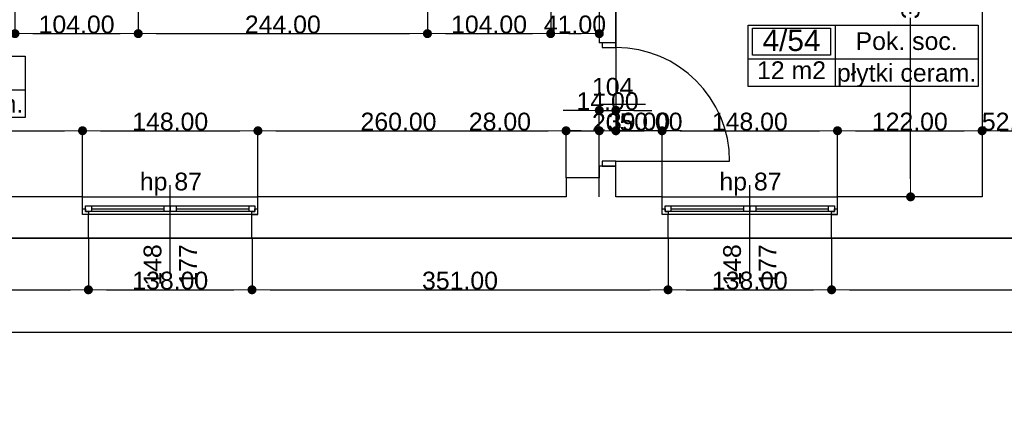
# Model space of a CAD drawing. Header units: millimetres. Extents: x -175445 to -20415, y -559200 to 231527.
# Tile 120 of 256: x -94558 to -86251, y -180731 to -177475. Entities that reach past the tile are written whole.
import ezdxf
from ezdxf.enums import TextEntityAlignment as Align

# ---------------------------------------------------------------- set-up
doc = ezdxf.new("R2010")
doc.units = ezdxf.units.MM
doc.header["$MEASUREMENT"] = 0
for name, color, linetype in [('Drzwi', 7, 'Continuous'), ('Obiekt', 7, 'Continuous'), ('Okno', 7, 'Continuous'), ('Strefa', 7, 'Continuous'), ('Strop', 7, 'Continuous'), ('Słup', 7, 'Continuous'), ('Wymiary', 63, 'Continuous'), ('Ściana', 7, 'Continuous')]:
    doc.layers.add(name, color=color, linetype=linetype)
doc.styles.add('Arial', font='txt')
doc.dimstyles.new('GENERATED_STYLE__1', dxfattribs={"dimtxt": 150, "dimasz": 152, "dimexe": 0.18, "dimexo": 0, "dimgap": 0.09, "dimtad": 1, "dimtih": 1, "dimtoh": 1, "dimlfac": 0.1, "dimzin": 0, "dimdsep": 46, "dimtxsty": 'Arial', "dimblk": 'ARROWHEAD_11', "dimblk1": 'ARROWHEAD_11', "dimblk2": 'ARROWHEAD_11', "dimcen": 0.09, "dimclrd": 114, "dimclre": 114, "dimclrt": 114, "dimazin": 0, "dimtfac": 1, "dimtdec": 4, "dimtmove": 0, "dimatfit": 3, "dimfxl": 1, "dimtolj": 1, "dimtzin": 0, "dimarcsym": 0})
doc.dimstyles.new('GENERATED_STYLE__2', dxfattribs={"dimtxt": 150, "dimasz": 152, "dimexe": 0.18, "dimexo": 0, "dimgap": 0.09, "dimtad": 1, "dimlfac": 0.1, "dimzin": 0, "dimdsep": 46, "dimtxsty": 'Arial', "dimblk": 'ARROWHEAD_11', "dimblk1": 'ARROWHEAD_11', "dimblk2": 'ARROWHEAD_11', "dimcen": 0.09, "dimclrd": 114, "dimclre": 114, "dimclrt": 114, "dimazin": 0, "dimtfac": 1, "dimtdec": 4, "dimtmove": 0, "dimatfit": 3, "dimfxl": 1, "dimtolj": 1, "dimtzin": 0, "dimarcsym": 0})

# ---------------------------------------------------------------- blocks, each defined once
blk = doc.blocks.new('Korytarz_4_47_47', base_point=(-95719.8, 17303.7))
at = {"layer": 'Strefa'}
for p, q in [((-96498.9, 17586.5), (-94511.7, 17586.5)), ((-96498.9, 17068), (-96498.9, 17586.5)), ((-96459.9, 17560.6), (-95758.8, 17560.6)), ((-96459.9, 17334.3), (-96459.9, 17560.6)), ((-95758.8, 17560.6), (-95758.8, 17334.3)), ((-95719.8, 17586.5), (-95719.8, 17068)), ((-94511.7, 17586.5), (-94511.7, 17068)), ((-96498.9, 17303.7), (-94511.7, 17303.7)), ((-95758.8, 17334.3), (-96459.9, 17334.3)), ((-94511.7, 17068), (-96498.9, 17068))]:
    blk.add_line(p, q, dxfattribs=at)
at = {"layer": 'Strefa', "style": 'Arial'}
for tag, height, p in [('ROOM_NUMBER', 180, (-96109.3, 17458.6)), ('ROOM_NAME', 150, (-95115.7, 17432.1)), ('ROOM_CALC_AREA', 150, (-96109.3, 17191.6)), ('floor_f', 150, (-95115.7, 17184.6))]:
    blk.add_attdef(tag, text='', height=height, dxfattribs=at).set_placement(p, align=Align.MIDDLE_CENTER)
blk = doc.blocks.new('Pok. soc._4_54_54', base_point=(-87679, 17565.7))
at = {"layer": 'Strefa'}
for p, q in [((-88413.1, 17848.6), (-86470.9, 17848.6)), ((-88413.1, 17330), (-88413.1, 17848.6)), ((-88376.4, 17822.7), (-87715.7, 17822.7)), ((-88376.4, 17596.4), (-88376.4, 17822.7)), ((-87715.7, 17822.7), (-87715.7, 17596.4)), ((-87679, 17848.6), (-87679, 17330)), ((-86470.9, 17848.6), (-86470.9, 17330)), ((-88413.1, 17565.7), (-86470.9, 17565.7)), ((-87715.7, 17596.4), (-88376.4, 17596.4)), ((-86470.9, 17330), (-88413.1, 17330))]:
    blk.add_line(p, q, dxfattribs=at)
at = {"layer": 'Strefa', "style": 'Arial'}
for tag, height, p in [('ROOM_NUMBER', 180, (-88046, 17720.7)), ('ROOM_NAME', 150, (-87074.9, 17714.6)), ('ROOM_CALC_AREA', 150, (-88046, 17468.2)), ('floor_f', 150, (-87074.9, 17446.6))]:
    blk.add_attdef(tag, text='', height=height, dxfattribs=at).set_placement(p, align=Align.MIDDLE_CENTER)
blk = doc.blocks.new('ARROWHEAD_11')
at = {"color": 0, "linetype": 'Continuous', "lineweight": 0}
blk.add_line((0, 0), (-1, 0), dxfattribs=at)
at = {"color": 0, "linetype": 'Continuous', "lineweight": 0, "const_width": 0.25, "flags": 128}
blk.add_lwpolyline([(-0.125, 0, 1), (0.125, 0, 1)], format="xyb", close=True, dxfattribs=at)
blk = doc.blocks.new('*D1128')
at = {"layer": 'Defpoints', "color": 0}
for p in [(-94028, -178412.8), (-96098, -178650.6), (-94028, -178970.6)]:
    blk.add_point(p, dxfattribs=at)
at = {"layer": 'Wymiary', "color": 114, "lineweight": -2}
for p, q in [((-96098, -178650.6), (-96098, -178412.6)), ((-95946, -178412.8), (-94180, -178412.8)), ((-94028, -178970.6), (-94028, -178412.6))]:
    blk.add_line(p, q, dxfattribs=at)
at = {"layer": 'Wymiary', "color": 114, "lineweight": -2, "xscale": 152, "yscale": 152, "zscale": 152, "rotation": 180}
blk.add_blockref('ARROWHEAD_11', (-96098, -178412.8), dxfattribs=at)
at = {"layer": 'Wymiary', "color": 114, "lineweight": -2, "xscale": 152, "yscale": 152, "zscale": 152}
blk.add_blockref('ARROWHEAD_11', (-94028, -178412.8), dxfattribs=at)
at = {"layer": 'Wymiary', "color": 114, "lineweight": 13, "insert": (-95063, -178336.1), "char_height": 150, "attachment_point": 5, "style": 'Arial'}
blk.add_mtext('\\A1;207.00', dxfattribs=at)
blk = doc.blocks.new('*D1129')
at = {"layer": 'Defpoints', "color": 0}
for p in [(-92548, -178412.8), (-94028, -178970.6), (-92548, -178970.6)]:
    blk.add_point(p, dxfattribs=at)
at = {"layer": 'Wymiary', "color": 114, "lineweight": -2}
for p, q in [((-94028, -178970.6), (-94028, -178412.6)), ((-93876, -178412.8), (-92700, -178412.8)), ((-92548, -178970.6), (-92548, -178412.6))]:
    blk.add_line(p, q, dxfattribs=at)
at = {"layer": 'Wymiary', "color": 114, "lineweight": -2, "xscale": 152, "yscale": 152, "zscale": 152, "rotation": 180}
blk.add_blockref('ARROWHEAD_11', (-94028, -178412.8), dxfattribs=at)
at = {"layer": 'Wymiary', "color": 114, "lineweight": -2, "xscale": 152, "yscale": 152, "zscale": 152}
blk.add_blockref('ARROWHEAD_11', (-92548, -178412.8), dxfattribs=at)
at = {"layer": 'Wymiary', "color": 114, "lineweight": 13, "insert": (-93288, -178336.1), "char_height": 150, "attachment_point": 5, "style": 'Arial'}
blk.add_mtext('\\A1;148.00', dxfattribs=at)
blk = doc.blocks.new('*D1130')
at = {"layer": 'Defpoints', "color": 0}
for p in [(-89948, -178412.8), (-89948, -178810.6), (-92548, -178970.6)]:
    blk.add_point(p, dxfattribs=at)
at = {"layer": 'Wymiary', "color": 114, "lineweight": -2}
for p, q in [((-92548, -178970.6), (-92548, -178412.6)), ((-92396, -178412.8), (-90100, -178412.8)), ((-89948, -178810.6), (-89948, -178412.6))]:
    blk.add_line(p, q, dxfattribs=at)
at = {"layer": 'Wymiary', "color": 114, "lineweight": -2, "xscale": 152, "yscale": 152, "zscale": 152, "rotation": 180}
blk.add_blockref('ARROWHEAD_11', (-92548, -178412.8), dxfattribs=at)
at = {"layer": 'Wymiary', "color": 114, "lineweight": -2, "xscale": 152, "yscale": 152, "zscale": 152}
blk.add_blockref('ARROWHEAD_11', (-89948, -178412.8), dxfattribs=at)
at = {"layer": 'Wymiary', "color": 114, "lineweight": 13, "insert": (-91361.8, -178336.1), "char_height": 150, "attachment_point": 5, "style": 'Arial'}
blk.add_mtext('\\A1;260.00', dxfattribs=at)
blk = doc.blocks.new('*D1131')
at = {"layer": 'Defpoints', "color": 0}
for p in [(-89668, -178412.8), (-89948, -178810.6), (-89668, -178970.6)]:
    blk.add_point(p, dxfattribs=at)
at = {"layer": 'Wymiary', "color": 114, "lineweight": -2}
for p, q in [((-90760.3, -178412.8), (-90252, -178412.8)), ((-90252, -178412.8), (-90100, -178412.8)), ((-89948, -178810.6), (-89948, -178412.6)), ((-89948, -178412.8), (-89668, -178412.8)), ((-89668, -178970.6), (-89668, -178412.6)), ((-89516, -178412.8), (-89364, -178412.8))]:
    blk.add_line(p, q, dxfattribs=at)
at = {"layer": 'Wymiary', "color": 114, "lineweight": -2, "xscale": 152, "yscale": 152, "zscale": 152}
blk.add_blockref('ARROWHEAD_11', (-89948, -178412.8), dxfattribs=at)
at = {"layer": 'Wymiary', "color": 114, "lineweight": -2, "xscale": 152, "yscale": 152, "zscale": 152, "rotation": 180}
blk.add_blockref('ARROWHEAD_11', (-89668, -178412.8), dxfattribs=at)
at = {"layer": 'Wymiary', "color": 114, "lineweight": 13, "insert": (-90506.2, -178336.1), "char_height": 150, "attachment_point": 5, "style": 'Arial'}
blk.add_mtext('\\A1;28.00', dxfattribs=at)
blk = doc.blocks.new('*D1132')
at = {"layer": 'Defpoints', "color": 0}
for p in [(-89668, -178412.8), (-89668, -178810.6), (-89668, -178970.6)]:
    blk.add_point(p, dxfattribs=at)
at = {"layer": 'Wymiary', "color": 114, "lineweight": -2}
for p, q in [((-89820, -178412.8), (-89972, -178412.8)), ((-89668, -178970.6), (-89668, -178412.6)), ((-89668, -178810.6), (-89668, -178412.6)), ((-89668, -178412.8), (-89668, -178412.8)), ((-89364, -178412.8), (-89516, -178412.8)), ((-88974.8, -178412.8), (-89364, -178412.8))]:
    blk.add_line(p, q, dxfattribs=at)
at = {"layer": 'Wymiary', "color": 114, "lineweight": -2, "xscale": 152, "yscale": 152, "zscale": 152}
blk.add_blockref('ARROWHEAD_11', (-89668, -178412.8), dxfattribs=at)
at = {"layer": 'Wymiary', "color": 114, "lineweight": -2, "xscale": 152, "yscale": 152, "zscale": 152, "rotation": 180}
blk.add_blockref('ARROWHEAD_11', (-89668, -178412.8), dxfattribs=at)
at = {"layer": 'Wymiary', "color": 114, "lineweight": 13, "insert": (-89169.4, -178336.1), "char_height": 150, "attachment_point": 5, "style": 'Arial'}
blk.add_mtext('\\A1;0.00', dxfattribs=at)
blk = doc.blocks.new('*D1133')
at = {"layer": 'Defpoints', "color": 0}
for p in [(-89528, -177035.6), (-89528, -178240.3), (-89668, -178810.6)]:
    blk.add_point(p, dxfattribs=at)
at = {"layer": 'Wymiary', "color": 114, "lineweight": -2}
for p, q in [((-89528, -177035.6), (-89528, -178240.4)), ((-89820, -178240.3), (-89972, -178240.3)), ((-89668, -178810.6), (-89668, -178240.1)), ((-89668, -178240.3), (-89528, -178240.3)), ((-89376, -178240.3), (-89224, -178240.3))]:
    blk.add_line(p, q, dxfattribs=at)
at = {"layer": 'Wymiary', "color": 114, "lineweight": -2, "xscale": 152, "yscale": 152, "zscale": 152}
blk.add_blockref('ARROWHEAD_11', (-89668, -178240.3), dxfattribs=at)
at = {"layer": 'Wymiary', "color": 114, "lineweight": -2, "xscale": 152, "yscale": 152, "zscale": 152, "rotation": 180}
blk.add_blockref('ARROWHEAD_11', (-89528, -178240.3), dxfattribs=at)
at = {"layer": 'Wymiary', "color": 114, "lineweight": 13, "insert": (-89598, -178163.6), "char_height": 150, "attachment_point": 5, "style": 'Arial'}
blk.add_mtext('\\A1;14.00', dxfattribs=at)
blk = doc.blocks.new('*D1134')
at = {"layer": 'Defpoints', "color": 0}
for p in [(-89528, -177035.6), (-89138, -178412.8), (-89138, -178970.6)]:
    blk.add_point(p, dxfattribs=at)
at = {"layer": 'Wymiary', "color": 114, "lineweight": -2}
for p, q in [((-89528, -177035.6), (-89528, -178412.9)), ((-89376, -178412.8), (-89290, -178412.8)), ((-89138, -178970.6), (-89138, -178412.6))]:
    blk.add_line(p, q, dxfattribs=at)
at = {"layer": 'Wymiary', "color": 114, "lineweight": -2, "xscale": 152, "yscale": 152, "zscale": 152, "rotation": 180}
blk.add_blockref('ARROWHEAD_11', (-89528, -178412.8), dxfattribs=at)
at = {"layer": 'Wymiary', "color": 114, "lineweight": -2, "xscale": 152, "yscale": 152, "zscale": 152}
blk.add_blockref('ARROWHEAD_11', (-89138, -178412.8), dxfattribs=at)
at = {"layer": 'Wymiary', "color": 114, "lineweight": 13, "insert": (-89333, -178336), "char_height": 150, "attachment_point": 5, "style": 'Arial'}
blk.add_mtext('\\A1;39.00', dxfattribs=at)
blk = doc.blocks.new('*D1135')
at = {"layer": 'Defpoints', "color": 0}
for p in [(-87658, -178412.8), (-89138, -178970.6), (-87658, -178970.6)]:
    blk.add_point(p, dxfattribs=at)
at = {"layer": 'Wymiary', "color": 114, "lineweight": -2}
for p, q in [((-89138, -178970.6), (-89138, -178412.6)), ((-88986, -178412.8), (-87810, -178412.8)), ((-87658, -178970.6), (-87658, -178412.6))]:
    blk.add_line(p, q, dxfattribs=at)
at = {"layer": 'Wymiary', "color": 114, "lineweight": -2, "xscale": 152, "yscale": 152, "zscale": 152, "rotation": 180}
blk.add_blockref('ARROWHEAD_11', (-89138, -178412.8), dxfattribs=at)
at = {"layer": 'Wymiary', "color": 114, "lineweight": -2, "xscale": 152, "yscale": 152, "zscale": 152}
blk.add_blockref('ARROWHEAD_11', (-87658, -178412.8), dxfattribs=at)
at = {"layer": 'Wymiary', "color": 114, "lineweight": 13, "insert": (-88398, -178336.1), "char_height": 150, "attachment_point": 5, "style": 'Arial'}
blk.add_mtext('\\A1;148.00', dxfattribs=at)
blk = doc.blocks.new('*D1136')
at = {"layer": 'Defpoints', "color": 0}
for p in [(-86438, -173485.6), (-86438, -178412.8), (-87658, -178970.6)]:
    blk.add_point(p, dxfattribs=at)
at = {"layer": 'Wymiary', "color": 114, "lineweight": -2}
for p, q in [((-86438, -173485.6), (-86438, -178412.9)), ((-87658, -178970.6), (-87658, -178412.6)), ((-87506, -178412.8), (-86590, -178412.8))]:
    blk.add_line(p, q, dxfattribs=at)
at = {"layer": 'Wymiary', "color": 114, "lineweight": -2, "xscale": 152, "yscale": 152, "zscale": 152, "rotation": 180}
blk.add_blockref('ARROWHEAD_11', (-87658, -178412.8), dxfattribs=at)
at = {"layer": 'Wymiary', "color": 114, "lineweight": -2, "xscale": 152, "yscale": 152, "zscale": 152}
blk.add_blockref('ARROWHEAD_11', (-86438, -178412.8), dxfattribs=at)
at = {"layer": 'Wymiary', "color": 114, "lineweight": 13, "insert": (-87048, -178336.1), "char_height": 150, "attachment_point": 5, "style": 'Arial'}
blk.add_mtext('\\A1;122.00', dxfattribs=at)
blk = doc.blocks.new('*D1137')
at = {"layer": 'Defpoints', "color": 0}
for p in [(-86438, -173485.6), (-85918, -173485.6), (-85918, -178412.8)]:
    blk.add_point(p, dxfattribs=at)
at = {"layer": 'Wymiary', "color": 114, "lineweight": -2}
for p, q in [((-86438, -173485.6), (-86438, -178412.9)), ((-85918, -173485.6), (-85918, -178412.9)), ((-86286, -178412.8), (-86070, -178412.8))]:
    blk.add_line(p, q, dxfattribs=at)
at = {"layer": 'Wymiary', "color": 114, "lineweight": -2, "xscale": 152, "yscale": 152, "zscale": 152, "rotation": 180}
blk.add_blockref('ARROWHEAD_11', (-86438, -178412.8), dxfattribs=at)
at = {"layer": 'Wymiary', "color": 114, "lineweight": -2, "xscale": 152, "yscale": 152, "zscale": 152}
blk.add_blockref('ARROWHEAD_11', (-85918, -178412.8), dxfattribs=at)
at = {"layer": 'Wymiary', "color": 114, "lineweight": 13, "insert": (-86178, -178336.1), "char_height": 150, "attachment_point": 5, "style": 'Arial'}
blk.add_mtext('\\A1;52.00', dxfattribs=at)
blk = doc.blocks.new('*D1397')
at = {"layer": 'Defpoints', "color": 0}
for p in [(-87041.5, -175100.6), (-86438, -175100.6), (-86438, -178970.6)]:
    blk.add_point(p, dxfattribs=at)
at = {"layer": 'Wymiary', "color": 114, "lineweight": -2}
for p, q in [((-86438, -175100.6), (-87041.7, -175100.6)), ((-87041.5, -175252.6), (-87041.5, -176838.3)), ((-87041.5, -178818.6), (-87041.5, -177460.6)), ((-86438, -178970.6), (-87041.7, -178970.6))]:
    blk.add_line(p, q, dxfattribs=at)
at = {"layer": 'Wymiary', "color": 114, "lineweight": -2, "xscale": 152, "yscale": 152, "zscale": 152}
for p, rotation in [((-87041.5, -175100.6), 90), ((-87041.5, -178970.6), 270)]:
    blk.add_blockref('ARROWHEAD_11', p, dxfattribs=dict(at, rotation=rotation))
at = {"layer": 'Wymiary', "color": 114, "lineweight": 13, "insert": (-87041.5, -177149.5), "char_height": 150, "attachment_point": 5, "rotation": 90, "style": 'Arial'}
blk.add_mtext('\\A1;387.00', dxfattribs=at)
blk = doc.blocks.new('*D1449')
at = {"layer": 'Defpoints', "color": 0}
for p in [(-94598, -177390.6), (-93558, -177390.6), (-93558, -177592.8)]:
    blk.add_point(p, dxfattribs=at)
at = {"layer": 'Wymiary', "color": 114, "lineweight": -2}
for p, q in [((-94598, -177390.6), (-94598, -177593)), ((-93558, -177390.6), (-93558, -177593)), ((-94446, -177592.8), (-93710, -177592.8))]:
    blk.add_line(p, q, dxfattribs=at)
at = {"layer": 'Wymiary', "color": 114, "lineweight": -2, "xscale": 152, "yscale": 152, "zscale": 152, "rotation": 180}
blk.add_blockref('ARROWHEAD_11', (-94598, -177592.8), dxfattribs=at)
at = {"layer": 'Wymiary', "color": 114, "lineweight": -2, "xscale": 152, "yscale": 152, "zscale": 152}
blk.add_blockref('ARROWHEAD_11', (-93558, -177592.8), dxfattribs=at)
at = {"layer": 'Wymiary', "color": 114, "lineweight": 13, "insert": (-94078, -177516.1), "char_height": 150, "attachment_point": 5, "style": 'Arial'}
blk.add_mtext('\\A1;104.00', dxfattribs=at)
blk = doc.blocks.new('*D1450')
at = {"layer": 'Defpoints', "color": 0}
for p in [(-93558, -177390.6), (-91118, -177390.6), (-91118, -177592.8)]:
    blk.add_point(p, dxfattribs=at)
at = {"layer": 'Wymiary', "color": 114, "lineweight": -2}
for p, q in [((-93558, -177390.6), (-93558, -177593)), ((-91118, -177390.6), (-91118, -177593)), ((-93406, -177592.8), (-91270, -177592.8))]:
    blk.add_line(p, q, dxfattribs=at)
at = {"layer": 'Wymiary', "color": 114, "lineweight": -2, "xscale": 152, "yscale": 152, "zscale": 152, "rotation": 180}
blk.add_blockref('ARROWHEAD_11', (-93558, -177592.8), dxfattribs=at)
at = {"layer": 'Wymiary', "color": 114, "lineweight": -2, "xscale": 152, "yscale": 152, "zscale": 152}
blk.add_blockref('ARROWHEAD_11', (-91118, -177592.8), dxfattribs=at)
at = {"layer": 'Wymiary', "color": 114, "lineweight": 13, "insert": (-92338, -177516.1), "char_height": 150, "attachment_point": 5, "style": 'Arial'}
blk.add_mtext('\\A1;244.00', dxfattribs=at)
blk = doc.blocks.new('*D1451')
at = {"layer": 'Defpoints', "color": 0}
for p in [(-91118, -177390.6), (-90078, -177390.6), (-90078, -177592.8)]:
    blk.add_point(p, dxfattribs=at)
at = {"layer": 'Wymiary', "color": 114, "lineweight": -2}
for p, q in [((-91118, -177390.6), (-91118, -177593)), ((-90078, -177390.6), (-90078, -177593)), ((-90966, -177592.8), (-90230, -177592.8))]:
    blk.add_line(p, q, dxfattribs=at)
at = {"layer": 'Wymiary', "color": 114, "lineweight": -2, "xscale": 152, "yscale": 152, "zscale": 152, "rotation": 180}
blk.add_blockref('ARROWHEAD_11', (-91118, -177592.8), dxfattribs=at)
at = {"layer": 'Wymiary', "color": 114, "lineweight": -2, "xscale": 152, "yscale": 152, "zscale": 152}
blk.add_blockref('ARROWHEAD_11', (-90078, -177592.8), dxfattribs=at)
at = {"layer": 'Wymiary', "color": 114, "lineweight": 13, "insert": (-90598, -177516.1), "char_height": 150, "attachment_point": 5, "style": 'Arial'}
blk.add_mtext('\\A1;104.00', dxfattribs=at)
blk = doc.blocks.new('*D1452')
at = {"layer": 'Defpoints', "color": 0}
for p in [(-89668, -177270.6), (-90078, -177390.6), (-89668, -177592.8)]:
    blk.add_point(p, dxfattribs=at)
at = {"layer": 'Wymiary', "color": 114, "lineweight": -2}
for p, q in [((-89668, -177270.6), (-89668, -177593)), ((-90078, -177390.6), (-90078, -177593)), ((-89926, -177592.8), (-89820, -177592.8))]:
    blk.add_line(p, q, dxfattribs=at)
at = {"layer": 'Wymiary', "color": 114, "lineweight": -2, "xscale": 152, "yscale": 152, "zscale": 152, "rotation": 180}
blk.add_blockref('ARROWHEAD_11', (-90078, -177592.8), dxfattribs=at)
at = {"layer": 'Wymiary', "color": 114, "lineweight": -2, "xscale": 152, "yscale": 152, "zscale": 152}
blk.add_blockref('ARROWHEAD_11', (-89668, -177592.8), dxfattribs=at)
at = {"layer": 'Wymiary', "color": 114, "lineweight": 13, "insert": (-89873, -177516.1), "char_height": 150, "attachment_point": 5, "style": 'Arial'}
blk.add_mtext('\\A1;41.00', dxfattribs=at)
blk = doc.blocks.new('*D1728')
at = {"layer": 'Defpoints', "color": 0}
for p in [(-93978, -179320.6), (-93978, -179755.3), (-96878, -180450.6)]:
    blk.add_point(p, dxfattribs=at)
at = {"layer": 'Wymiary', "color": 114, "lineweight": -2}
for p, q in [((-93978, -179320.6), (-93978, -179755.4)), ((-96878, -180450.6), (-96878, -179755.1)), ((-96726, -179755.3), (-94130, -179755.3))]:
    blk.add_line(p, q, dxfattribs=at)
at = {"layer": 'Wymiary', "color": 114, "lineweight": -2, "xscale": 152, "yscale": 152, "zscale": 152, "rotation": 180}
blk.add_blockref('ARROWHEAD_11', (-96878, -179755.3), dxfattribs=at)
at = {"layer": 'Wymiary', "color": 114, "lineweight": -2, "xscale": 152, "yscale": 152, "zscale": 152}
blk.add_blockref('ARROWHEAD_11', (-93978, -179755.3), dxfattribs=at)
at = {"layer": 'Wymiary', "color": 114, "lineweight": 13, "insert": (-95428, -179678.6), "char_height": 150, "attachment_point": 5, "style": 'Arial'}
blk.add_mtext('\\A1;290.00', dxfattribs=at)
blk = doc.blocks.new('*D1729')
at = {"layer": 'Defpoints', "color": 0}
for p in [(-93978, -179320.6), (-92598, -179320.6), (-92598, -179755.3)]:
    blk.add_point(p, dxfattribs=at)
at = {"layer": 'Wymiary', "color": 114, "lineweight": -2}
for p, q in [((-93978, -179320.6), (-93978, -179755.4)), ((-92598, -179320.6), (-92598, -179755.4)), ((-93826, -179755.3), (-92750, -179755.3))]:
    blk.add_line(p, q, dxfattribs=at)
at = {"layer": 'Wymiary', "color": 114, "lineweight": -2, "xscale": 152, "yscale": 152, "zscale": 152, "rotation": 180}
blk.add_blockref('ARROWHEAD_11', (-93978, -179755.3), dxfattribs=at)
at = {"layer": 'Wymiary', "color": 114, "lineweight": -2, "xscale": 152, "yscale": 152, "zscale": 152}
blk.add_blockref('ARROWHEAD_11', (-92598, -179755.3), dxfattribs=at)
at = {"layer": 'Wymiary', "color": 114, "lineweight": 13, "insert": (-93288, -179678.5), "char_height": 150, "attachment_point": 5, "style": 'Arial'}
blk.add_mtext('\\A1;138.00', dxfattribs=at)
blk = doc.blocks.new('*D1730')
at = {"layer": 'Defpoints', "color": 0}
for p in [(-92598, -179320.6), (-89088, -179320.6), (-89088, -179755.3)]:
    blk.add_point(p, dxfattribs=at)
at = {"layer": 'Wymiary', "color": 114, "lineweight": -2}
for p, q in [((-92598, -179320.6), (-92598, -179755.4)), ((-89088, -179320.6), (-89088, -179755.4)), ((-92446, -179755.3), (-89240, -179755.3))]:
    blk.add_line(p, q, dxfattribs=at)
at = {"layer": 'Wymiary', "color": 114, "lineweight": -2, "xscale": 152, "yscale": 152, "zscale": 152, "rotation": 180}
blk.add_blockref('ARROWHEAD_11', (-92598, -179755.3), dxfattribs=at)
at = {"layer": 'Wymiary', "color": 114, "lineweight": -2, "xscale": 152, "yscale": 152, "zscale": 152}
blk.add_blockref('ARROWHEAD_11', (-89088, -179755.3), dxfattribs=at)
at = {"layer": 'Wymiary', "color": 114, "lineweight": 13, "insert": (-90843, -179678.5), "char_height": 150, "attachment_point": 5, "style": 'Arial'}
blk.add_mtext('\\A1;351.00', dxfattribs=at)
blk = doc.blocks.new('*D1731')
at = {"layer": 'Defpoints', "color": 0}
for p in [(-89088, -179320.6), (-87708, -179320.6), (-87708, -179755.3)]:
    blk.add_point(p, dxfattribs=at)
at = {"layer": 'Wymiary', "color": 114, "lineweight": -2}
for p, q in [((-89088, -179320.6), (-89088, -179755.4)), ((-87708, -179320.6), (-87708, -179755.4)), ((-88936, -179755.3), (-87860, -179755.3))]:
    blk.add_line(p, q, dxfattribs=at)
at = {"layer": 'Wymiary', "color": 114, "lineweight": -2, "xscale": 152, "yscale": 152, "zscale": 152, "rotation": 180}
blk.add_blockref('ARROWHEAD_11', (-89088, -179755.3), dxfattribs=at)
at = {"layer": 'Wymiary', "color": 114, "lineweight": -2, "xscale": 152, "yscale": 152, "zscale": 152}
blk.add_blockref('ARROWHEAD_11', (-87708, -179755.3), dxfattribs=at)
at = {"layer": 'Wymiary', "color": 114, "lineweight": 13, "insert": (-88398, -179678.5), "char_height": 150, "attachment_point": 5, "style": 'Arial'}
blk.add_mtext('\\A1;138.00', dxfattribs=at)
blk = doc.blocks.new('*D1732')
at = {"layer": 'Defpoints', "color": 0}
for p in [(-87708, -179320.6), (-81278, -179320.6), (-81278, -179755.3)]:
    blk.add_point(p, dxfattribs=at)
at = {"layer": 'Wymiary', "color": 114, "lineweight": -2}
for p, q in [((-87708, -179320.6), (-87708, -179755.4)), ((-81278, -179320.6), (-81278, -179755.4)), ((-87556, -179755.3), (-81430, -179755.3))]:
    blk.add_line(p, q, dxfattribs=at)
at = {"layer": 'Wymiary', "color": 114, "lineweight": -2, "xscale": 152, "yscale": 152, "zscale": 152, "rotation": 180}
blk.add_blockref('ARROWHEAD_11', (-87708, -179755.3), dxfattribs=at)
at = {"layer": 'Wymiary', "color": 114, "lineweight": -2, "xscale": 152, "yscale": 152, "zscale": 152}
blk.add_blockref('ARROWHEAD_11', (-81278, -179755.3), dxfattribs=at)
at = {"layer": 'Wymiary', "color": 114, "lineweight": 13, "insert": (-84493, -179678.5), "char_height": 150, "attachment_point": 5, "style": 'Arial'}
blk.add_mtext('\\A1;643.00', dxfattribs=at)
blk = doc.blocks.new('*D1735')
at = {"layer": 'Defpoints', "color": 0}
for p in [(-67558, -174460.7), (-67558, -180112.2), (-140258, -180730.6)]:
    blk.add_point(p, dxfattribs=at)
at = {"layer": 'Wymiary', "color": 114, "lineweight": -2}
for p, q in [((-67558, -174460.7), (-67558, -180112.4)), ((-140258, -180730.6), (-140258, -180112)), ((-140106, -180112.2), (-67710, -180112.2))]:
    blk.add_line(p, q, dxfattribs=at)
at = {"layer": 'Wymiary', "color": 114, "lineweight": -2, "xscale": 152, "yscale": 152, "zscale": 152, "rotation": 180}
blk.add_blockref('ARROWHEAD_11', (-140258, -180112.2), dxfattribs=at)
at = {"layer": 'Wymiary', "color": 114, "lineweight": -2, "xscale": 152, "yscale": 152, "zscale": 152}
blk.add_blockref('ARROWHEAD_11', (-67558, -180112.2), dxfattribs=at)
at = {"layer": 'Wymiary', "color": 114, "lineweight": 13, "insert": (-103908, -180035.5), "char_height": 150, "attachment_point": 5, "style": 'Arial'}
blk.add_mtext('\\A1;7270.01', dxfattribs=at)

msp = doc.modelspace()

# ---------------------------------------------------------------- linework, layer by layer
at = {"layer": 'Drzwi'}
for p, q in [((-89643.019, -177670.636), (-89643.019, -177710.636)), ((-89528.019, -177670.636), (-89643.019, -177670.636)), ((-89528.019, -177670.636), (-89643.019, -177670.636)), ((-89528.019, -177710.636), (-89528.019, -177670.636)), ((-89643.019, -177710.636), (-89528.019, -177710.636)), ((-89528.019, -178670.636), (-89643.019, -178670.636)), ((-89643.019, -178670.636), (-89643.019, -178710.636)), ((-89528.019, -178710.636), (-89528.019, -178670.636)), ((-89528.019, -178670.636), (-88568.019, -178670.636)), ((-89643.019, -178710.636), (-89528.019, -178710.636)), ((-89528.019, -178710.636), (-89643.019, -178710.636))]:
    msp.add_line(p, q, dxfattribs=at)
msp.add_arc((-89528.019, -178670.636), 960, 0, 90, dxfattribs=at)
at = {"layer": 'Obiekt'}
for p, q in [((-89276.64, -178190.636), (-89668.019, -178190.636)), ((-93288.019, -179620.636), (-93288.019, -178870.636)), ((-88398.019, -179620.636), (-88398.019, -178870.636))]:
    msp.add_line(p, q, dxfattribs=at)
at = {"layer": 'Okno'}
for p, q in [((-94028.019, -178970.636), (-92548.019, -178970.636)), ((-89138.019, -178970.636), (-87658.019, -178970.636)), ((-94028.019, -179070.636), (-94003.019, -179070.636)), ((-94028.019, -179120.636), (-94028.019, -179070.636)), ((-94003.019, -179045.636), (-93953.019, -179045.636)), ((-94003.019, -179095.636), (-94003.019, -179045.636)), ((-94003.019, -179070.636), (-94003.019, -179095.636)), ((-94003.019, -179095.636), (-93978.019, -179095.636)), ((-93953.019, -179095.636), (-94003.019, -179095.636)), ((-93978.019, -179095.636), (-93978.019, -179120.636)), ((-93953.019, -179045.636), (-93338.019, -179045.636)), ((-93953.019, -179045.636), (-93953.019, -179095.636)), ((-93953.019, -179045.636), (-93338.019, -179045.636)), ((-93953.019, -179070.636), (-93338.019, -179070.636)), ((-93338.019, -179095.636), (-93953.019, -179095.636)), ((-93338.019, -179095.636), (-93338.019, -179045.636)), ((-93338.019, -179045.636), (-93288.019, -179045.636)), ((-93288.019, -179095.636), (-93338.019, -179095.636)), ((-93288.019, -179045.636), (-93288.019, -179095.636)), ((-93288.019, -179045.636), (-93238.019, -179045.636)), ((-93288.019, -179095.636), (-93288.019, -179045.636)), ((-93238.019, -179095.636), (-93288.019, -179095.636)), ((-93238.019, -179045.636), (-92623.019, -179045.636)), ((-93238.019, -179045.636), (-93238.019, -179095.636)), ((-93238.019, -179045.636), (-92623.019, -179045.636)), ((-93238.019, -179070.636), (-92623.019, -179070.636)), ((-92623.019, -179095.636), (-93238.019, -179095.636)), ((-92623.019, -179095.636), (-92623.019, -179045.636)), ((-92623.019, -179045.636), (-92573.019, -179045.636)), ((-92573.019, -179095.636), (-92623.019, -179095.636)), ((-92598.019, -179120.636), (-92598.019, -179095.636)), ((-92598.019, -179095.636), (-92573.019, -179095.636)), ((-92573.019, -179045.636), (-92573.019, -179095.636)), ((-92573.019, -179095.636), (-92573.019, -179070.636)), ((-92573.019, -179070.636), (-92548.019, -179070.636)), ((-92548.019, -179120.636), (-92548.019, -179070.636)), ((-89138.019, -179070.636), (-89113.019, -179070.636)), ((-89138.019, -179120.636), (-89138.019, -179070.636)), ((-89113.019, -179045.636), (-89063.019, -179045.636)), ((-89113.019, -179095.636), (-89113.019, -179045.636)), ((-89113.019, -179070.636), (-89113.019, -179095.636)), ((-89113.019, -179095.636), (-89088.019, -179095.636)), ((-89063.019, -179095.636), (-89113.019, -179095.636)), ((-89088.019, -179095.636), (-89088.019, -179120.636)), ((-89063.019, -179045.636), (-88448.019, -179045.636)), ((-89063.019, -179045.636), (-89063.019, -179095.636)), ((-89063.019, -179045.636), (-88448.019, -179045.636)), ((-89063.019, -179070.636), (-88448.019, -179070.636)), ((-88448.019, -179095.636), (-89063.019, -179095.636)), ((-88448.019, -179095.636), (-88448.019, -179045.636)), ((-88448.019, -179045.636), (-88398.019, -179045.636)), ((-88398.019, -179095.636), (-88448.019, -179095.636)), ((-88398.019, -179045.636), (-88398.019, -179095.636)), ((-88398.019, -179045.636), (-88348.019, -179045.636)), ((-88398.019, -179095.636), (-88398.019, -179045.636)), ((-88348.019, -179095.636), (-88398.019, -179095.636)), ((-88348.019, -179045.636), (-87733.019, -179045.636)), ((-88348.019, -179045.636), (-88348.019, -179095.636)), ((-88348.019, -179045.636), (-87733.019, -179045.636)), ((-88348.019, -179070.636), (-87733.019, -179070.636)), ((-87733.019, -179095.636), (-88348.019, -179095.636)), ((-87733.019, -179095.636), (-87733.019, -179045.636)), ((-87733.019, -179045.636), (-87683.019, -179045.636)), ((-87683.019, -179095.636), (-87733.019, -179095.636)), ((-87708.019, -179120.636), (-87708.019, -179095.636)), ((-87708.019, -179095.636), (-87683.019, -179095.636)), ((-87683.019, -179045.636), (-87683.019, -179095.636)), ((-87683.019, -179095.636), (-87683.019, -179070.636)), ((-87683.019, -179070.636), (-87658.019, -179070.636)), ((-87658.019, -179120.636), (-87658.019, -179070.636)), ((-93978.019, -179120.636), (-94028.019, -179120.636)), ((-93978.019, -179120.636), (-94028.019, -179120.636)), ((-93288.019, -179120.636), (-93978.019, -179120.636)), ((-92598.019, -179120.636), (-93288.019, -179120.636)), ((-92548.019, -179120.636), (-92598.019, -179120.636)), ((-92598.019, -179120.636), (-92548.019, -179120.636)), ((-89088.019, -179120.636), (-89138.019, -179120.636)), ((-89088.019, -179120.636), (-89138.019, -179120.636)), ((-88398.019, -179120.636), (-89088.019, -179120.636)), ((-87708.019, -179120.636), (-88398.019, -179120.636)), ((-87658.019, -179120.636), (-87708.019, -179120.636)), ((-87708.019, -179120.636), (-87658.019, -179120.636)), ((-93978.019, -179320.636), (-92598.019, -179320.636)), ((-89088.019, -179320.636), (-87708.019, -179320.636))]:
    msp.add_line(p, q, dxfattribs=at)
at = {"layer": 'Strop', "flags": 128}
msp.add_lwpolyline([(-114963.364, -152484.434, -0.034913), (-97147.904, -156667.71, -0.03139835), (-83179.127, -161981.022, -0.00358934), (-81600.813, -162721.346, -0.01554929), (-75154.286, -166178.424, -0.0168287), (-67557.968, -170885.339), (-67557.968, -174624.675), (-74808.018, -174624.675), (-74808.018, -179320.636), (-96528.019, -179320.636), (-96528.019, -180730.636), (-140258.019, -180730.636)], format="xyb", dxfattribs=at)
at = {"layer": 'Słup'}
for p, q in [((-89948.019, -178810.636), (-89948.019, -178970.636)), ((-89668.019, -178810.636), (-89948.019, -178810.636))]:
    msp.add_line(p, q, dxfattribs=at)
at = {"layer": 'Ściana'}
for p, q in [((-89643.019, -177670.636), (-89668.019, -177670.636)), ((-89528.019, -177670.636), (-89643.019, -177670.636)), ((-89643.019, -178710.636), (-89668.019, -178710.636)), ((-89528.019, -178710.636), (-89643.019, -178710.636)), ((-94028.019, -179070.636), (-94028.019, -178970.636)), ((-92548.019, -179070.636), (-92548.019, -178970.636)), ((-89138.019, -179070.636), (-89138.019, -178970.636)), ((-87658.019, -179070.636), (-87658.019, -178970.636)), ((-94028.019, -179120.636), (-94028.019, -179070.636)), ((-92548.019, -179120.636), (-92548.019, -179070.636)), ((-89138.019, -179120.636), (-89138.019, -179070.636)), ((-87658.019, -179120.636), (-87658.019, -179070.636)), ((-93978.019, -179120.636), (-94028.019, -179120.636)), ((-93978.019, -179320.636), (-93978.019, -179120.636)), ((-92598.019, -179320.636), (-92598.019, -179120.636)), ((-92598.019, -179120.636), (-92548.019, -179120.636)), ((-89088.019, -179120.636), (-89138.019, -179120.636)), ((-89088.019, -179320.636), (-89088.019, -179120.636)), ((-87708.019, -179320.636), (-87708.019, -179120.636)), ((-87708.019, -179120.636), (-87658.019, -179120.636))]:
    msp.add_line(p, q, dxfattribs=at)
at = {"layer": 'Ściana', "flags": 128}
for points in [[(-89528.019, -177670.636), (-89528.019, -175100.636)], [(-86438.019, -175100.636), (-86438.019, -178970.636)], [(-89668.019, -177390.636), (-89668.019, -177670.636)], [(-89668.019, -178710.636), (-89668.019, -178810.636)], [(-89528.019, -178970.636), (-89528.019, -178710.636)], [(-94028.019, -178970.636), (-96098.019, -178970.636)], [(-89948.019, -178970.636), (-92548.019, -178970.636)], [(-89138.019, -178970.636), (-89528.019, -178970.636)], [(-86438.019, -178970.636), (-87658.019, -178970.636)], [(-97508.019, -179320.636), (-93978.019, -179320.636)], [(-92598.019, -179320.636), (-89088.019, -179320.636)], [(-87708.019, -179320.636), (-81278.018, -179320.636)]]:
    msp.add_lwpolyline(points, dxfattribs=at)

# ---------------------------------------------------------------- block references
at = {"layer": 'Strefa'}
ref = msp.add_blockref('Pok. soc._4_54_54', (-87679.029, -177804.212), dxfattribs=at)
ref.add_attrib('ROOM_NAME', 'Pok. soc.', dxfattribs={"color": 7, "height": 150, "style": 'Arial'}).set_placement((-87074.945, -177655.394), align=Align.MIDDLE_CENTER)
ref.add_attrib('ROOM_NUMBER', '4/54', dxfattribs={"color": 7, "height": 180, "style": 'Arial'}).set_placement((-88046.049, -177649.264), align=Align.MIDDLE_CENTER)
ref.add_attrib('ROOM_CALC_AREA', '12 m2', dxfattribs={"color": 7, "height": 150, "style": 'Arial'}).set_placement((-88046.049, -177901.712), align=Align.MIDDLE_CENTER)
ref.add_attrib('floor_f', 'płytki ceram.', dxfattribs={"color": 7, "height": 150, "style": 'Arial'}).set_placement((-87074.945, -177923.312), align=Align.MIDDLE_CENTER)
ref = msp.add_blockref('Korytarz_4_47_47', (-95719.819, -178066.272), dxfattribs=at)
ref.add_attrib('ROOM_NAME', 'Korytarz', dxfattribs={"color": 7, "height": 150, "style": 'Arial'}).set_placement((-95115.735, -177937.872), align=Align.MIDDLE_CENTER)
ref.add_attrib('ROOM_NUMBER', '4/47', dxfattribs={"color": 7, "height": 180, "style": 'Arial'}).set_placement((-96109.339, -177911.325), align=Align.MIDDLE_CENTER)
ref.add_attrib('ROOM_CALC_AREA', '17,9 m2', dxfattribs={"color": 7, "height": 150, "style": 'Arial'}).set_placement((-96109.339, -178178.327), align=Align.MIDDLE_CENTER)
ref.add_attrib('floor_f', 'płytki ceram.', dxfattribs={"color": 7, "height": 150, "style": 'Arial'}).set_placement((-95115.735, -178185.372), align=Align.MIDDLE_CENTER)

# ---------------------------------------------------------------- texts
at = {"layer": 'Obiekt', "char_height": 150, "attachment_point": 7, "style": 'Arial'}
for s, insert in [('\\A1;{\\fArial|b0|i0|c238|p38;104}', (-89729.679, -178118.104)), ('\\A1;{\\fArial|b0|i0|c238|p38;205}', (-89729.679, -178418.104)), ('\\A1;{\\fArial|b0|i0|c238|p38;hp 87}', (-93544.476, -178961.47)), ('\\A1;{\\fArial|b0|i0|c238|p38;hp 87}', (-88654.476, -178961.47))]:
    msp.add_mtext(s, dxfattribs=dict(at, insert=insert))
at = {"layer": 'Obiekt', "char_height": 150, "attachment_point": 7, "rotation": 90, "style": 'Arial'}
for s, insert in [('\\A1;{\\fArial|b0|i0|c238|p38;148}', (-93360.55, -179720.636)), ('\\A1;{\\fArial|b0|i0|c238|p38;177}', (-93063.019, -179720.636)), ('\\A1;{\\fArial|b0|i0|c238|p38;148}', (-88470.55, -179720.636)), ('\\A1;{\\fArial|b0|i0|c238|p38;177}', (-88173.019, -179720.636))]:
    msp.add_mtext(s, dxfattribs=dict(at, insert=insert))

# ---------------------------------------------------------------- dimensions: what is measured, and where the dimension line sits
at = {"layer": 'Wymiary', "lineweight": 13}
for base, p1, p2, picture, middle in [((-86438.019, -178412.768), (-87658.019, -178970.636), (-86438.019, -173485.636), '*D1136', (-87048.019, -178412.768)), ((-85918.019, -178412.768), (-86438.019, -173485.636), (-85918.019, -173485.636), '*D1137', (-86178.019, -178412.768)), ((-67557.968, -180112.207), (-140258.019, -180730.636), (-67557.968, -174460.715), '*D1735', (-103907.994, -180112.207)), ((-89528.019, -178240.268), (-89668.019, -178810.636), (-89528.019, -177035.636), '*D1133', (-89598.019, -178240.268)), ((-89138.019, -178412.768), (-89528.019, -177035.636), (-89138.019, -178970.636), '*D1134', (-89333.019, -178412.768)), ((-89668.019, -177592.777), (-90078.019, -177390.636), (-89668.019, -177270.636), '*D1452', (-89873.019, -177592.777)), ((-93558.019, -177592.777), (-94598.019, -177390.636), (-93558.019, -177390.636), '*D1449', (-94078.019, -177592.777)), ((-91118.019, -177592.777), (-93558.019, -177390.636), (-91118.019, -177390.636), '*D1450', (-92338.019, -177592.777)), ((-90078.019, -177592.777), (-91118.019, -177390.636), (-90078.019, -177390.636), '*D1451', (-90598.019, -177592.777)), ((-94028.019, -178412.768), (-96098.019, -178650.636), (-94028.019, -178970.636), '*D1128', (-95063.019, -178412.768)), ((-92548.019, -178412.768), (-94028.019, -178970.636), (-92548.019, -178970.636), '*D1129', (-93288.019, -178412.768)), ((-89948.019, -178412.768), (-92548.019, -178970.636), (-89948.019, -178810.636), '*D1130', (-91361.848, -178412.768)), ((-89668.019, -178412.768), (-89948.019, -178810.636), (-89668.019, -178970.636), '*D1131', (-90506.219, -178412.768)), ((-89668.018741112, -178412.768002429), (-89668.018741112, -178970.635763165), (-89668.018741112, -178810.635763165), '*D1132', (-89169.368713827, -178412.768002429)), ((-87658.019, -178412.768), (-89138.019, -178970.636), (-87658.019, -178970.636), '*D1135', (-88398.019, -178412.768)), ((-93978.019, -179755.251), (-96878.019, -180450.636), (-93978.019, -179320.636), '*D1728', (-95428.019, -179755.251)), ((-92598.019, -179755.251), (-93978.019, -179320.636), (-92598.019, -179320.636), '*D1729', (-93288.019, -179755.251)), ((-89088.019, -179755.251), (-92598.019, -179320.636), (-89088.019, -179320.636), '*D1730', (-90843.019, -179755.251)), ((-87708.019, -179755.251), (-89088.019, -179320.636), (-87708.019, -179320.636), '*D1731', (-88398.019, -179755.251)), ((-81278.018, -179755.251), (-87708.019, -179320.636), (-81278.018, -179320.636), '*D1732', (-84493.019, -179755.251))]:
    dim = msp.add_linear_dim(base=base, p1=p1, p2=p2, dimstyle='GENERATED_STYLE__1', dxfattribs=at)
    dim.commit()
    dim.dimension.update_dxf_attribs({"geometry": picture, "text_midpoint": middle, "dimtype": 160})
dim = msp.add_linear_dim(base=(-87041.494, -175100.636), p1=(-86438.019, -178970.636), p2=(-86438.019, -175100.636), angle=90, dimstyle='GENERATED_STYLE__2', dxfattribs=at)
dim.commit()
dim.dimension.update_dxf_attribs({"geometry": '*D1397', "text_midpoint": (-87041.494, -177149.465), "dimtype": 160, "text_rotation": 90})

doc.saveas('drawing.dxf')
